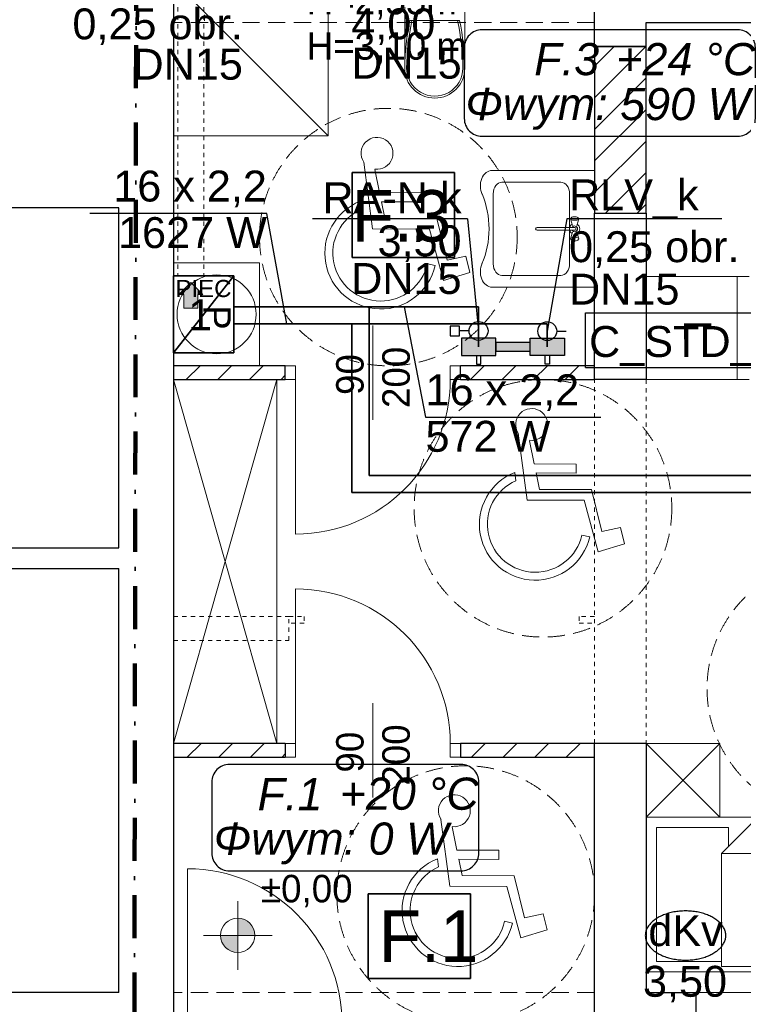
# Model space of a CAD drawing. Extents: x -220425 to -93252, y -20065 to 80294.
# Tile 10 of 103: x -188269 to -184056, y -9665 to -3929. Entities that reach past the tile are written whole.
import ezdxf
from ezdxf.lldxf.tags import DXFTag

# ---------------------------------------------------------------- set-up
doc = ezdxf.new("R2010")
doc.units = 0
doc.header["$MEASUREMENT"] = 0
doc.set_wipeout_variables(frame=1)
for name, pattern in [('Hidden Line', [50, 25, -25]), ('Krawędzie ukryte', [150, 100, -50]), ('Kreski i kropki', [450, 250, -100, 0, -100])]:
    doc.linetypes.add(name, pattern=pattern)
for name, color, linetype in [('#kan_san-op', 34, 'Continuous'), ('IS_Opisy_działek_Therm', 252, 'SOLID'), ('IS_Text_Armatury_Therm', 7, 'Continuous'), ('IS_Text_Konstrukcji', 7, 'Continuous'), ('IS_Text_Odbiornikow_Therm', 7, 'Continuous')]:
    doc.layers.add(name, color=color, linetype=linetype)
for name, color, linetype, lineweight in [('#rzędne ks w płycie', 1, 'Continuous', 5), ('Arch kominy_Nr_Pióra__1', 7, 'Continuous', 25), ('Arch kominy_Nr_Pióra__21', 7, 'Continuous', 9), ('Arch opisy_Nr_Pióra__21', 7, 'Continuous', 9), ('Arch wyposazenie_Nr_Pióra__26', 5, 'Continuous', 35), ('Arch ściany nośne_Nr_Pióra__21', 7, 'Continuous', 9), ('Arch ściany nośne_Nr_Pióra__27', 7, 'Continuous', 30), ('Drzwi ArchiCAD_Nr_Pióra__27', 7, 'Continuous', 30), ('Drzwi ArchiCAD_Nr_Pióra__5', 7, 'Continuous', 13), ('INWENT KONST. DREWNIANA_Nr_Pióra__20', 1, 'Continuous', 100), ('INWENT RZĘDNE_Nr_Pióra__21', 7, 'Continuous', 9), ('INWENT WYMIARY_Nr_Pióra__21', 7, 'Continuous', 9), ('INWENT. DRZWI_Nr_Pióra__101', 8, 'Continuous', 13), ('INWENT.ŚCIANY_Nr_Pióra__1', 7, 'Continuous', 25), ('INWENT.ŚCIANY_Nr_Pióra__101', 8, 'Continuous', 13), ('IS_Powrót', 5, 'DASH', 35), ('IS_Zasilanie', 1, 'SOLID', 35), ('Istniejące stropy_Nr_Pióra__5', 7, 'Continuous', 13), ('PODKŁAD', 252, 'Continuous', 35)]:
    doc.layers.add(name, color=color, linetype=linetype, lineweight=lineweight)
for name, color, linetype, lineweight, true_color in [('Arch drzwi_Nr_Pióra__4', 7, 'Continuous', 9, 0x029e21), ('Arch okna_Nr_Pióra__4', 7, 'Continuous', 9, 0x029e21), ('Arch wyposarzenie_Nr_Pióra__2', 7, 'Continuous', 13, 0x7f7f7f), ('Arch wyposarzenie_Nr_Pióra__9', 7, 'Continuous', 13, 0x3dad99), ('Arch wyposazenie_Nr_Pióra__9', 7, 'Continuous', 13, 0x3dad99)]:
    doc.layers.add(name, color=color, linetype=linetype, lineweight=lineweight, true_color=true_color)
for name, color, linetype, true_color in [('IS_Armatura_Therm', 7, 'SOLID', 0x000000), ('IS_Grafika', 7, 'SOLID', 0x000000), ('IS_Grzejniki_Plan_rzut', 7, 'SOLID', 0x000000)]:
    doc.layers.add(name, color=color, linetype=linetype, true_color=true_color)
doc.styles.add('GENERATED_STYLE_2', font='txt')
doc.styles.add('GENERATED_STYLE_4', font='txt')
doc.styles.add('GENERATED_STYLE_6', font='txt')
doc.styles.add('GENERATED_STYLE_8', font='arial.ttf')
doc.styles.add('ROMANS', font='romans.shx', dxfattribs={"width": 0.85, "height": 0.11})
doc.styles.get("Standard").update_dxf_attribs({"font": 'txt', "bigfont": 'BIGFONT.SHX'})
tags = doc.linetypes.add('DASH', pattern=[15, 10, -5]).pattern_tags.tags
tags[6:7] = [DXFTag(74, 4), DXFTag(75, 0), DXFTag(340, '0'), DXFTag(46, 0.0), DXFTag(50, 0.0), DXFTag(44, 0.0), DXFTag(45, 0.0)]
tags[4:5] = [DXFTag(74, 4), DXFTag(75, 0), DXFTag(340, '0'), DXFTag(46, 0.0), DXFTag(50, 0.0), DXFTag(44, 0.0), DXFTag(45, 0.0)]
tags = doc.linetypes.add('SOLID', pattern=[10, 10, 0]).pattern_tags.tags
tags[6:7] = [DXFTag(74, 4), DXFTag(75, 0), DXFTag(340, '0'), DXFTag(46, 0.0), DXFTag(50, 0.0), DXFTag(44, 0.0), DXFTag(45, 0.0)]
tags[4:5] = [DXFTag(74, 4), DXFTag(75, 0), DXFTag(340, '0'), DXFTag(46, 0.0), DXFTag(50, 0.0), DXFTag(44, 0.0), DXFTag(45, 0.0)]
pattern_1 = [(45, (0, 0), (-91.92388, 91.92388), [])]

# ---------------------------------------------------------------- blocks, each defined once
blk = doc.blocks.new('parter')
at = {"layer": 'Arch ściany nośne_Nr_Pióra__21', "linetype": 'Continuous'}
h = blk.add_hatch(dxfattribs=at)
h.set_pattern_fill('Common_Brick', color=252, style=0, pattern_type=2)
h.set_pattern_definition(pattern_1)
h.paths.add_polyline_path([(-184922.4, -4085.1), (-184922.4, -5055.1), (-184622.4, -5055.1), (-184622.4, -4085.1)], flags=0)
h = blk.add_hatch(dxfattribs=at)
h.set_pattern_fill('Common_Brick', color=252, style=0, pattern_type=2)
h.set_pattern_definition(pattern_1)
h.paths.add_polyline_path([(-187372.4, -6025.1), (-186722.4, -6025.1), (-186722.4, -5945.1), (-187372.4, -5945.1)], flags=0)
h = blk.add_hatch(dxfattribs=at)
h.set_pattern_fill('Common_Brick', color=252, style=0, pattern_type=2)
h.set_pattern_definition(pattern_1)
h.paths.add_polyline_path([(-185702.4, -6025.1), (-184922.4, -6025.1), (-184922.4, -5945.1), (-185702.4, -5945.1)], flags=0)
h = blk.add_hatch(dxfattribs=at)
h.set_pattern_fill('Common_Brick', color=252, style=0, pattern_type=2)
h.set_pattern_definition(pattern_1)
h.paths.add_polyline_path([(-187372.4, -8225.1), (-186722.4, -8225.1), (-186722.4, -8145.1), (-187372.4, -8145.1)], flags=0)
h = blk.add_hatch(dxfattribs=at)
h.set_pattern_fill('Common_Brick', color=252, style=0, pattern_type=2)
h.set_pattern_definition(pattern_1)
h.paths.add_polyline_path([(-184922.4, -8145.1), (-185702.4, -8145.1), (-185702.4, -8225.1), (-184922.4, -8225.1)], flags=0)
at = {"layer": 'INWENT RZĘDNE_Nr_Pióra__21', "linetype": 'Continuous'}
for points in [[(-186999.4, -9263), (-186899.4, -9263), (-186907, -9224.7), (-186928.6, -9192.3), (-186961.1, -9170.6), (-186999.4, -9163)], [(-186999.4, -9263), (-187099.4, -9263), (-187091.7, -9301.2), (-187070.1, -9333.7), (-187037.6, -9355.3), (-186999.4, -9363)]]:
    blk.add_hatch(color=252, dxfattribs=at).paths.add_polyline_path(points, flags=0)
at = {"color": 252}
for p, q in [((-186334, -5313.4), (-186334, -4819.3)), ((-186334, -4819.3), (-185738.2, -4819.3)), ((-185738.2, -4819.3), (-185738.2, -5313.4)), ((-185738.2, -5313.4), (-186334, -5313.4)), ((-186240.1, -9515.1), (-186240.1, -9020.9)), ((-186240.1, -9020.9), (-185644.3, -9020.9)), ((-185644.3, -9020.9), (-185644.3, -9515.1)), ((-185644.3, -9515.1), (-186240.1, -9515.1))]:
    blk.add_line(p, q, dxfattribs=at)
at = {"layer": 'Arch kominy_Nr_Pióra__1', "color": 252, "linetype": 'Continuous'}
for points in [[(-187312.4, -5530.1), (-187342.4, -5530.1), (-187312.4, -5500.1)], [(-187272.4, -5610.1), (-187312.4, -5500.1), (-187272.4, -5460.1)], [(-187312.4, -5610.1), (-187312.4, -5500.1), (-187272.4, -5610.1)], [(-187232.4, -5610.1), (-187272.4, -5460.1), (-187232.4, -5500.1)], [(-187272.4, -5610.1), (-187272.4, -5460.1), (-187232.4, -5610.1)], [(-187232.4, -5530.1), (-187232.4, -5500.1), (-187202.4, -5530.1)]]:
    blk.add_solid(points, dxfattribs=at)
at = {"layer": 'Arch kominy_Nr_Pióra__21', "color": 252, "linetype": 'Hidden Line'}
for p, q in [((-187347.4, -3705.1), (-187347.4, -5420.1)), ((-187197.4, -3705.1), (-187197.4, -5420.1)), ((-187347.4, -5420.1), (-187197.4, -5420.1))]:
    blk.add_line(p, q, dxfattribs=at)
at = {"layer": 'Arch kominy_Nr_Pióra__21', "color": 252, "linetype": 'Continuous'}
for p, q in [((-187342.4, -5530.1), (-187272.4, -5460.1)), ((-187272.4, -5460.1), (-187202.4, -5530.1)), ((-187312.4, -5530.1), (-187342.4, -5530.1)), ((-187312.4, -5610.1), (-187312.4, -5530.1)), ((-187232.4, -5610.1), (-187232.4, -5530.1)), ((-187232.4, -5530.1), (-187202.4, -5530.1)), ((-187312.4, -5610.1), (-187232.4, -5610.1))]:
    blk.add_line(p, q, dxfattribs=at)
at = {"layer": 'Arch okna_Nr_Pióra__4', "color": 252, "linetype": 'Continuous'}
for p, q in [((-186212.4, -5710.1), (-186212.4, -6260.1)), ((-186212.4, -8460.1), (-186212.4, -7910.1)), ((-187292.4, -9775.1), (-187292.4, -8875.1)), ((-184332.4, -9595.1), (-181942.4, -9595.1))]:
    blk.add_line(p, q, dxfattribs=at)
blk.add_arc((-187292.4, -9775.1), 900, 0, 90, dxfattribs=at)
at = {"layer": 'Arch opisy_Nr_Pióra__21', "color": 252, "linetype": 'Continuous'}
for p, q in [((-186334, -5313.4), (-186334, -4819.3)), ((-186334, -4819.3), (-185738.2, -4819.3)), ((-185738.2, -4819.3), (-185738.2, -5313.4)), ((-185738.2, -5313.4), (-186334, -5313.4)), ((-186240.1, -9515.1), (-186240.1, -9020.9)), ((-186240.1, -9020.9), (-185644.3, -9020.9)), ((-185644.3, -9020.9), (-185644.3, -9515.1)), ((-185644.3, -9515.1), (-186240.1, -9515.1))]:
    blk.add_line(p, q, dxfattribs=at)
at = {"layer": 'Arch opisy_Nr_Pióra__21', "color": 252, "linetype": 'Krawędzie ukryte'}
for centre in [(-186122.4, -5195.1), (-185222.4, -6775.1), (-183517.4, -7825.1), (-185672.4, -9025.1)]:
    blk.add_circle(centre, 750, dxfattribs=at)
at = {"layer": 'Arch wyposarzenie_Nr_Pióra__2', "color": 252, "linetype": 'Continuous'}
for p, q in [((-186266.1, -4758.1), (-186214, -5147.3)), ((-186173.2, -4936.1), (-186200.7, -4801.3)), ((-186286.9, -4986.7), (-186280.5, -5034.4)), ((-185929.7, -4937.1), (-186173.2, -4936.1)), ((-186162.3, -4989.4), (-185929.9, -4990.4)), ((-186142.9, -5084.7), (-186162.3, -4989.4)), ((-185929.9, -4990.4), (-185929.7, -4937.1)), ((-185839.8, -5085.9), (-186142.9, -5084.7)), ((-185779.6, -5330.4), (-185839.8, -5085.9)), ((-186214, -5147.3), (-185883.3, -5148.6)), ((-185883.3, -5148.6), (-185801.9, -5447.8)), ((-185671.4, -5306.8), (-185779.6, -5330.4)), ((-185648.2, -5401.3), (-185671.4, -5306.8)), ((-185850.3, -5361), (-185895.6, -5350.7)), ((-185801.9, -5447.8), (-185648.2, -5401.3)), ((-185366.1, -6338.1), (-185314, -6727.3)), ((-185273.2, -6516.1), (-185300.7, -6381.3)), ((-185029.7, -6517.1), (-185273.2, -6516.1)), ((-185029.9, -6570.4), (-185029.7, -6517.1)), ((-185386.9, -6566.7), (-185380.5, -6614.4)), ((-185262.3, -6569.4), (-185029.9, -6570.4)), ((-185242.9, -6664.7), (-185262.3, -6569.4)), ((-184939.8, -6665.9), (-185242.9, -6664.7)), ((-184879.6, -6910.4), (-184939.8, -6665.9)), ((-185314, -6727.3), (-184983.3, -6728.6)), ((-184983.3, -6728.6), (-184901.9, -7027.8)), ((-184950.3, -6941), (-184995.6, -6930.7)), ((-184771.4, -6886.8), (-184879.6, -6910.4)), ((-184748.2, -6981.3), (-184771.4, -6886.8)), ((-184901.9, -7027.8), (-184748.2, -6981.3)), ((-185816.1, -8588.1), (-185764, -8977.3)), ((-185723.2, -8766.1), (-185750.7, -8631.3)), ((-185479.7, -8767.1), (-185723.2, -8766.1)), ((-185479.9, -8820.4), (-185479.7, -8767.1)), ((-185836.9, -8816.7), (-185830.5, -8864.4)), ((-185712.3, -8819.4), (-185479.9, -8820.4)), ((-185692.9, -8914.7), (-185712.3, -8819.4)), ((-185389.8, -8915.9), (-185692.9, -8914.7)), ((-185329.6, -9160.4), (-185389.8, -8915.9)), ((-185764, -8977.3), (-185433.3, -8978.6)), ((-185433.3, -8978.6), (-185351.9, -9277.8)), ((-185221.4, -9136.8), (-185329.6, -9160.4)), ((-185198.2, -9231.3), (-185221.4, -9136.8)), ((-185400.3, -9191), (-185445.6, -9180.7)), ((-185351.9, -9277.8), (-185198.2, -9231.3))]:
    blk.add_line(p, q, dxfattribs=at)
for centre, major_axis, start_param, end_param in [((-186188.5, -4707), (92.9, 0), 4.583801, 10.008202), ((-186167.3, -5289), (325.1, 0), 1.947533, 6.059917), ((-186167.3, -5289), (278.7, 0), 1.989195, 6.059917), ((-185288.5, -6287), (92.9, 0), 4.583801, 10.008202), ((-185267.3, -6869), (325.1, 0), 1.947533, 6.059917), ((-185267.3, -6869), (278.7, 0), 1.989195, 6.059917), ((-185738.5, -8537), (92.9, 0), 4.583801, 10.008202), ((-185717.3, -9119), (325.1, 0), 1.947533, 6.059917), ((-185717.3, -9119), (278.7, 0), 1.989195, 6.059917)]:
    blk.add_ellipse(centre, major_axis=major_axis, ratio=0.999933, start_param=start_param, end_param=end_param, dxfattribs=at)
at = {"layer": 'Arch wyposarzenie_Nr_Pióra__9', "color": 252, "linetype": 'Continuous'}
for p, q in [((-187372.4, -3705.1), (-186472.4, -4605.1)), ((-186472.4, -4605.1), (-186472.4, -3705.1)), ((-187192.4, -3900.7), (-187192.4, -3936.3)), ((-186472.4, -4605.1), (-187372.4, -4605.1)), ((-184922.4, -4806.9), (-185519.6, -4806.9)), ((-184922.4, -5486.9), (-184922.4, -4806.9)), ((-185461.7, -4874.9), (-185118.1, -4874.9)), ((-185512.4, -5350.9), (-185512.4, -4942.9)), ((-185067.3, -5350.9), (-185067.3, -4942.9)), ((-185062.2, -5089.4), (-185060.8, -5086.6)), ((-185050.2, -5126.8), (-185062.2, -5089.4)), ((-185060.8, -5092.2), (-185062.2, -5089.4)), ((-185060.8, -5086.6), (-185057, -5081.4)), ((-185056.6, -5094.6), (-185060.8, -5092.2)), ((-185057, -5081.4), (-185053.5, -5079.3)), ((-185050.2, -5096.5), (-185056.6, -5094.6)), ((-185053.5, -5079.3), (-185048.2, -5077.8)), ((-185042.4, -5097.4), (-185050.2, -5096.5)), ((-185048.2, -5077.8), (-185041.7, -5077)), ((-185034, -5097.4), (-185042.4, -5097.4)), ((-185041.7, -5077), (-185034.7, -5077)), ((-185034.7, -5077), (-185028.2, -5077.8)), ((-185026.2, -5096.5), (-185034, -5097.4)), ((-185028.2, -5077.8), (-185022.9, -5079.3)), ((-185026.2, -5126.8), (-185014.2, -5089.4)), ((-185019.8, -5094.6), (-185026.2, -5096.5)), ((-185022.9, -5079.3), (-185019.4, -5081.4)), ((-185015.7, -5092.2), (-185019.8, -5094.6)), ((-185015.7, -5086.6), (-185019.4, -5081.4)), ((-185015.7, -5086.6), (-185014.2, -5089.4)), ((-185014.2, -5089.4), (-185015.7, -5092.2)), ((-185257.1, -5139.1), (-185036.8, -5139.1)), ((-185036.8, -5154.8), (-185257.1, -5154.8)), ((-185050.2, -5167), (-185062.2, -5204.5)), ((-185062.2, -5204.5), (-185060.8, -5201.7)), ((-185060.8, -5207.3), (-185062.2, -5204.5)), ((-185060.8, -5201.7), (-185056.6, -5199.3)), ((-185060.8, -5207.3), (-185057, -5212.5)), ((-185053.5, -5214.6), (-185057, -5212.5)), ((-185056.6, -5199.3), (-185050.2, -5197.4)), ((-185048.2, -5216.1), (-185053.5, -5214.6)), ((-185050.2, -5197.4), (-185042.4, -5196.5)), ((-185041.7, -5216.9), (-185048.2, -5216.1)), ((-185042.4, -5196.5), (-185034, -5196.5)), ((-185034.7, -5216.9), (-185041.7, -5216.9)), ((-185028.2, -5216.1), (-185034.7, -5216.9)), ((-185034, -5196.5), (-185026.2, -5197.4)), ((-185022.9, -5214.6), (-185028.2, -5216.1)), ((-185026.2, -5167), (-185014.2, -5204.5)), ((-185026.2, -5197.4), (-185019.8, -5199.3)), ((-185019.4, -5212.5), (-185022.9, -5214.6)), ((-185019.8, -5199.3), (-185015.7, -5201.7)), ((-185015.7, -5207.3), (-185019.4, -5212.5)), ((-185015.7, -5201.7), (-185014.2, -5204.5)), ((-185014.2, -5204.5), (-185015.7, -5207.3)), ((-185118.1, -5418.9), (-185461.7, -5418.9)), ((-185519.6, -5486.9), (-184922.4, -5486.9))]:
    blk.add_line(p, q, dxfattribs=at)
blk.add_circle((-187122.4, -5645.1), 230, dxfattribs=at)
for centre, radius, start, end in [((-185257.1, -5146.9), 7.88, 90, 270), ((-185038.2, -5146.9), 30, 117.97653, 164.77469), ((-185038.2, -5146.9), 30, 195.22531, 242.02347), ((-185038.2, -5146.9), 16.8, 208.05488, 151.94512), ((-185038.2, -5146.9), 8, 280, 80), ((-185038.2, -5146.9), 30, 297.97653, 62.02347)]:
    blk.add_arc(centre, radius, start, end, dxfattribs=at)
for centre, major_axis, start_param, end_param in [((-185519.6, -4897.2), (0, 90.2), 0, 2.147669), ((-185460.5, -4944.4), (0, 69.5), 0.021486, 1.549311), ((-185119.2, -4944.4), (0, 69.5), 4.733875, 6.2617), ((-185838.9, -5146.9), (0, 405.3), 4.18494, 5.236377), ((-185519.6, -5396.7), (0, 90.2), 0.993924, 3.141593), ((-185460.5, -5349.5), (0, 69.5), 1.592282, 3.120107), ((-185119.2, -5349.5), (0, 69.5), 3.163078, 4.690903)]:
    blk.add_ellipse(centre, major_axis=major_axis, ratio=0.746013, start_param=start_param, end_param=end_param, dxfattribs=at)
at = {"layer": 'Arch wyposazenie_Nr_Pióra__26', "color": 252, "linetype": 'Continuous'}
for p, q in [((-187022.4, -5420.1), (-187372.4, -5870.1)), ((-187372.4, -5420.1), (-187022.4, -5420.1)), ((-187372.4, -5870.1), (-187372.4, -5420.1)), ((-187022.4, -5420.1), (-187022.4, -5870.1)), ((-187022.4, -5870.1), (-187372.4, -5870.1))]:
    blk.add_line(p, q, dxfattribs=at)
at = {"layer": 'Arch wyposazenie_Nr_Pióra__9', "color": 252, "linetype": 'Continuous'}
for p, q in [((-186027.4, -4211.3), (-186027.4, -3855.1)), ((-185677.4, -4211.3), (-185677.4, -3855.1)), ((-185707.6, -3932.9), (-185997.2, -3932.9)), ((-187372.4, -5345.1), (-186872.4, -5345.1)), ((-187372.4, -5945.1), (-187372.4, -5345.1)), ((-186872.4, -5345.1), (-186872.4, -5945.1)), ((-184022.4, -5425.1), (-184622.4, -5425.1)), ((-184622.4, -5425.1), (-184622.4, -6025.1)), ((-184092.4, -6025.1), (-184092.4, -5425.1)), ((-186872.4, -5945.1), (-187372.4, -5945.1)), ((-186772.4, -6025.1), (-187372.4, -8145.1)), ((-186772.4, -8145.1), (-187372.4, -6025.1)), ((-186772.4, -6025.1), (-186772.4, -8145.1)), ((-184622.4, -6025.1), (-184022.4, -6025.1)), ((-184192.4, -8145.1), (-184622.4, -8145.1)), ((-184192.4, -8145.1), (-184622.4, -8575.1)), ((-184192.4, -8575.1), (-184622.4, -8145.1)), ((-184192.4, -8575.1), (-184192.4, -8145.1)), ((-184622.4, -8575.1), (-184222.4, -8575.1)), ((-184622.4, -8575.1), (-184622.4, -9475.1)), ((-184622.4, -8575.1), (-182822.4, -8575.1)), ((-184562.4, -8635.1), (-184142.4, -8635.1)), ((-184562.4, -9415.1), (-184562.4, -8635.1)), ((-184182.4, -8785.1), (-184002.4, -8605.1)), ((-184142.4, -8635.1), (-184142.4, -8745.1)), ((-184142.4, -8745.1), (-184182.4, -8785.1)), ((-184182.4, -8785.1), (-184002.4, -8785.1)), ((-184182.4, -9445.1), (-184182.4, -8785.1)), ((-184182.4, -8785.1), (-184182.4, -9415.1)), ((-184182.4, -9415.1), (-184562.4, -9415.1)), ((-182852.4, -9445.1), (-184182.4, -9445.1)), ((-182822.4, -9475.1), (-184622.4, -9475.1))]:
    blk.add_line(p, q, dxfattribs=at)
for centre, major_axis, start_param, end_param in [((-184526.2, -4231.3), (1501.3, 0), 2.940225, 3.128195), ((-184526.2, -4231.3), (1489.9, 0), 2.938667, 3.128195), ((-187178.6, -4231.3), (1489.9, 0), 0.013398, 0.202926), ((-187178.6, -4231.3), (1501.3, 0), 0.013398, 0.201367), ((-185852.4, -4211.3), (175, 0), 3.141593, 6.283185), ((-185852.4, -4211.3), (163.6, 0), 3.126427, 6.283185)]:
    blk.add_ellipse(centre, major_axis=major_axis, ratio=0.99359, start_param=start_param, end_param=end_param, dxfattribs=at)
at = {"layer": 'Arch ściany nośne_Nr_Pióra__27', "color": 252, "linetype": 'Continuous'}
for p, q in [((-184622.4, -4085.1), (-184922.4, -4085.1)), ((-184922.4, -4085.1), (-184922.4, -5055.1)), ((-184622.4, -5055.1), (-184622.4, -4085.1)), ((-184922.4, -5055.1), (-184622.4, -5055.1)), ((-187372.4, -5945.1), (-187372.4, -6025.1)), ((-186722.4, -5945.1), (-187372.4, -5945.1)), ((-186722.4, -6025.1), (-186722.4, -5945.1)), ((-184922.4, -5945.1), (-185702.4, -5945.1)), ((-185702.4, -6025.1), (-185702.4, -5945.1)), ((-184922.4, -6025.1), (-184922.4, -5945.1)), ((-187372.4, -6025.1), (-186722.4, -6025.1)), ((-185702.4, -6025.1), (-184922.4, -6025.1)), ((-187372.4, -8145.1), (-187372.4, -8225.1)), ((-186722.4, -8145.1), (-187372.4, -8145.1)), ((-186722.4, -8145.1), (-186722.4, -8225.1)), ((-184922.4, -8145.1), (-185702.4, -8145.1)), ((-185702.4, -8145.1), (-185702.4, -8225.1)), ((-184922.4, -8225.1), (-184922.4, -8145.1)), ((-187372.4, -8225.1), (-186722.4, -8225.1)), ((-185702.4, -8225.1), (-184922.4, -8225.1))]:
    blk.add_line(p, q, dxfattribs=at)
at = {"layer": 'Drzwi ArchiCAD_Nr_Pióra__27', "color": 252, "linetype": 'Continuous'}
for p, q in [((-186722.4, -6025.1), (-186722.4, -5945.1)), ((-185702.4, -6025.1), (-185702.4, -5945.1)), ((-186722.4, -8145.1), (-186722.4, -8225.1)), ((-185702.4, -8145.1), (-185702.4, -8225.1))]:
    blk.add_line(p, q, dxfattribs=at)
at = {"layer": 'Drzwi ArchiCAD_Nr_Pióra__5', "color": 252, "linetype": 'Continuous'}
for p, q in [((-186722.4, -5945.1), (-186722.4, -6025.1)), ((-186662.4, -5945.1), (-186722.4, -5945.1)), ((-186662.4, -6025.1), (-186662.4, -5945.1)), ((-185762.4, -5945.1), (-185762.4, -6025.1)), ((-185702.4, -5945.1), (-185762.4, -5945.1)), ((-185702.4, -6025.1), (-185702.4, -5945.1)), ((-186722.4, -6025.1), (-186662.4, -6025.1)), ((-186662.4, -6025.1), (-186662.4, -6925.1)), ((-185762.4, -6025.1), (-185702.4, -6025.1)), ((-186662.4, -8145.1), (-186662.4, -7245.1)), ((-186722.4, -8225.1), (-186722.4, -8145.1)), ((-186722.4, -8145.1), (-186662.4, -8145.1)), ((-186662.4, -8145.1), (-186662.4, -8225.1)), ((-185762.4, -8145.1), (-185702.4, -8145.1)), ((-185762.4, -8225.1), (-185762.4, -8145.1)), ((-185702.4, -8145.1), (-185702.4, -8225.1)), ((-186662.4, -8225.1), (-186722.4, -8225.1)), ((-185702.4, -8225.1), (-185762.4, -8225.1))]:
    blk.add_line(p, q, dxfattribs=at)
for centre, start, end in [((-186662.4, -6025.1), 270, 0), ((-186662.4, -8145.1), 0, 90)]:
    blk.add_arc(centre, 900, start, end, dxfattribs=at)
at = {"layer": 'INWENT KONST. DREWNIANA_Nr_Pióra__20', "color": 252, "linetype": 'Kreski i kropki'}
blk.add_line((-187590.4, -3627.7), (-187601.8, -9993), dxfattribs=at)
at = {"layer": 'INWENT RZĘDNE_Nr_Pióra__21', "color": 252, "linetype": 'Continuous'}
for p, q in [((-186999.4, -9463), (-186999.4, -9063)), ((-187199.4, -9263), (-186799.4, -9263))]:
    blk.add_line(p, q, dxfattribs=at)
blk.add_circle((-186999.4, -9263), 100, dxfattribs=at)
at = {"layer": 'INWENT. DRZWI_Nr_Pióra__101', "color": 252, "linetype": 'Hidden Line'}
for p, q in [((-186702.4, -7405.1), (-186612.4, -7405.1)), ((-186612.4, -7445.1), (-186702.4, -7445.1)), ((-186612.4, -7405.1), (-186612.4, -7445.1)), ((-185012.4, -7405.1), (-185012.4, -7445.1)), ((-184922.4, -7405.1), (-185012.4, -7405.1)), ((-185012.4, -7445.1), (-184922.4, -7445.1))]:
    blk.add_line(p, q, dxfattribs=at)
at = {"layer": 'INWENT.ŚCIANY_Nr_Pióra__1', "color": 252, "linetype": 'Continuous'}
for p, q in [((-187372.4, -3415.1), (-187372.4, -10015.1)), ((-184922.4, -4085.1), (-184922.4, -3525.1)), ((-184622.4, -4085.1), (-184622.4, -3945.1)), ((-184622.4, -3945.1), (-181842.4, -3945.1)), ((-184922.4, -4085.1), (-184622.4, -4085.1)), ((-187692.4, -5025.1), (-188392.4, -5025.1)), ((-187692.4, -7005.1), (-187692.4, -5025.1)), ((-184922.4, -6025.1), (-184922.4, -5055.1)), ((-184922.4, -5055.1), (-184622.4, -5055.1)), ((-184622.4, -5055.1), (-184622.4, -6025.1)), ((-184622.4, -6025.1), (-184922.4, -6025.1)), ((-189052.4, -7005.1), (-187692.4, -7005.1)), ((-189172.4, -7125.1), (-187692.4, -7125.1)), ((-187692.4, -9595.1), (-187692.4, -7125.1)), ((-184622.4, -8145.1), (-184922.4, -8145.1)), ((-184922.4, -10015.1), (-184922.4, -8145.1)), ((-184622.4, -8145.1), (-184622.4, -9595.1)), ((-187692.4, -9595.1), (-188572.4, -9595.1)), ((-184622.4, -9595.1), (-184332.4, -9595.1)), ((-184332.4, -9595.1), (-184332.4, -10015.1))]:
    blk.add_line(p, q, dxfattribs=at)
at = {"layer": 'INWENT.ŚCIANY_Nr_Pióra__101', "color": 252, "linetype": 'Hidden Line'}
for p, q in [((-184922.4, -8145.1), (-184922.4, -6025.1)), ((-184622.4, -6025.1), (-184622.4, -8145.1)), ((-187372.4, -7405.1), (-186702.4, -7405.1)), ((-186702.4, -7545.1), (-186702.4, -7405.1)), ((-187372.4, -7545.1), (-186702.4, -7545.1))]:
    blk.add_line(p, q, dxfattribs=at)
at = {"layer": 'Istniejące stropy_Nr_Pióra__5', "color": 252, "linetype": 'Krawędzie ukryte'}
for p, q in [((-184922.4, -3945.1), (-187372.4, -3945.1)), ((-184922.4, -9595.1), (-187372.4, -9595.1))]:
    blk.add_line(p, q, dxfattribs=at)
at = {"layer": 'Arch drzwi_Nr_Pióra__4', "color": 252, "linetype": 'Continuous', "style": 'GENERATED_STYLE_6'}
for s, p in [('200', (-185997.9, -6190.9)), ('90', (-186266.6, -6114.7)), ('90', (-186266.6, -8314.7)), ('200', (-185997.9, -8390.9))]:
    blk.add_text(s, height=160, rotation=90, dxfattribs=at).set_placement(p)
at = {"layer": 'Arch opisy_Nr_Pióra__21', "color": 252, "linetype": 'Continuous'}
for s, height, style, p in [('F.3', 300, 'GENERATED_STYLE_4', (-186336.1, -5221.4)), ('PIEC', 100, 'GENERATED_STYLE_8', (-187361.8, -5544.6)), ('F.1', 300, 'GENERATED_STYLE_4', (-186177.9, -9418))]:
    blk.add_text(s, height=height, dxfattribs=dict(at, style=style)).set_placement(p)
at = {"layer": 'Arch wyposazenie_Nr_Pióra__9', "color": 252, "linetype": 'Continuous', "style": 'GENERATED_STYLE_6'}
for s, p in [('P', (-187200.6, -5591.8)), ('L', (-184402, -5679.4))]:
    blk.add_text(s, height=160, rotation=270, dxfattribs=at).set_placement(p)
at = {"layer": 'INWENT RZĘDNE_Nr_Pióra__21', "color": 252, "insert": (-186864.7, -9100.3), "char_height": 160, "attachment_point": 7, "style": 'GENERATED_STYLE_2'}
blk.add_mtext('{±0,00}', dxfattribs=at)
at = {"layer": 'INWENT WYMIARY_Nr_Pióra__21', "color": 252, "linetype": 'Continuous', "style": 'GENERATED_STYLE_2'}
for s, p in [('H=2,55m', (-186597.8, -3898)), ('H=3,10 m', (-186597.8, -4161.6))]:
    blk.add_text(s, height=160, dxfattribs=at).set_placement(p)

msp = doc.modelspace()

# ---------------------------------------------------------------- hatches: boundary and pattern name
at = {"layer": 'IS_Grzejniki_Plan_rzut', "ltscale": 10}
for points in [[(-185697.4, -5884.5), (-185497.4, -5884.5), (-185497.4, -5784.5), (-185697.4, -5784.5)], [(-185097.4, -5884.5), (-185297.4, -5884.5), (-185297.4, -5784.5), (-185097.4, -5784.5)], [(-185497.4, -5859.5), (-185297.4, -5859.5), (-185297.4, -5809.5), (-185497.4, -5809.5)]]:
    msp.add_hatch(color=1, dxfattribs=at).paths.add_polyline_path(points)

# ---------------------------------------------------------------- linework, layer by layer
at = {"layer": 'IS_Armatura_Therm', "color": 1, "ltscale": 10, "true_color": 0xff0000}
for p, q in [((-185707.4, -5714.5), (-185762.4, -5714.5)), ((-185762.4, -5714.5), (-185762.4, -5769.5)), ((-185707.4, -5769.5), (-185707.4, -5714.5)), ((-185762.4, -5769.5), (-185707.4, -5769.5)), ((-185652.4, -5742), (-185707.4, -5742))]:
    msp.add_line(p, q, dxfattribs=at)
at = {"layer": 'IS_Armatura_Therm', "color": 5, "ltscale": 10, "true_color": 0x0000ff}
msp.add_line((-185142.4, -5743), (-185087.4, -5743), dxfattribs=at)
at = {"layer": 'IS_Armatura_Therm', "color": 1, "ltscale": 10, "true_color": 0xff0000}
msp.add_ellipse((-185597.4, -5742), major_axis=(55, 0), ratio=1, dxfattribs=at)
at = {"layer": 'IS_Armatura_Therm', "color": 5, "ltscale": 10, "true_color": 0x0000ff}
msp.add_ellipse((-185197.4, -5743), major_axis=(55, 0), ratio=1, dxfattribs=at)
at = {"layer": 'IS_Grafika', "ltscale": 10}
for points, knots in [([(-184392.4, -9120.7), (-184403.9, -9120.7), (-184426.6, -9121.7), (-184459.7, -9126.2), (-184490.8, -9133.4), (-184519.6, -9143.1), (-184545.8, -9155.1), (-184569, -9169.2), (-184588.9, -9185.1), (-184605.1, -9202.8), (-184617.3, -9221.9), (-184624.9, -9242.5), (-184626.6, -9256.8), (-184626.6, -9263.9)], [0, 0, 0, 0, 34.648369, 67.991431, 99.921928, 130.327175, 159.10543, 186.187277, 211.564815, 235.331895, 257.736797, 279.240448, 300.554985, 300.554985, 300.554985, 300.554985]), ([(-184158.2, -9263.9), (-184158.2, -9256.8), (-184159.9, -9242.5), (-184167.5, -9221.9), (-184179.7, -9202.8), (-184195.9, -9185.1), (-184215.8, -9169.2), (-184239, -9155.1), (-184265.2, -9143.1), (-184294, -9133.4), (-184325.1, -9126.2), (-184358.2, -9121.7), (-184380.9, -9120.7), (-184392.4, -9120.7)], [0, 0, 0, 0, 21.314537, 42.818188, 65.223089, 88.99017, 114.367708, 141.449554, 170.227809, 200.633057, 232.563554, 265.906616, 300.554985, 300.554985, 300.554985, 300.554985]), ([(-184626.6, -9263.9), (-184626.6, -9271), (-184624.9, -9285.4), (-184617.3, -9305.9), (-184605.1, -9325.1), (-184588.9, -9342.7), (-184569, -9358.7), (-184545.8, -9372.8), (-184519.6, -9384.7), (-184490.8, -9394.5), (-184459.7, -9401.7), (-184426.6, -9406.1), (-184403.9, -9407.1), (-184392.4, -9407.1)], [0, 0, 0, 0, 21.314537, 42.818188, 65.223089, 88.99017, 114.367708, 141.449554, 170.227809, 200.633057, 232.563554, 265.906616, 300.554985, 300.554985, 300.554985, 300.554985]), ([(-184392.4, -9407.1), (-184380.9, -9407.1), (-184358.2, -9406.1), (-184325.1, -9401.7), (-184294, -9394.5), (-184265.2, -9384.7), (-184239, -9372.8), (-184215.8, -9358.7), (-184195.9, -9342.7), (-184179.7, -9325.1), (-184167.5, -9305.9), (-184159.9, -9285.4), (-184158.2, -9271), (-184158.2, -9263.9)], [0, 0, 0, 0, 34.648369, 67.991431, 99.921928, 130.327175, 159.10543, 186.187277, 211.564815, 235.331895, 257.736797, 279.240448, 300.554985, 300.554985, 300.554985, 300.554985])]:
    msp.add_open_spline(points, degree=3, knots=knots, dxfattribs=at)
at = {"layer": 'IS_Grzejniki_Plan_rzut', "color": 1, "ltscale": 10}
for p, q in [((-185497.4, -5784.5), (-185697.4, -5784.5)), ((-185697.4, -5784.5), (-185697.4, -5884.5)), ((-185497.4, -5884.5), (-185497.4, -5784.5)), ((-185297.4, -5884.5), (-185297.4, -5784.5)), ((-185297.4, -5784.5), (-185097.4, -5784.5)), ((-185097.4, -5784.5), (-185097.4, -5884.5)), ((-185297.4, -5809.5), (-185497.4, -5809.5)), ((-185497.4, -5809.5), (-185497.4, -5859.5)), ((-185297.4, -5859.5), (-185297.4, -5809.5)), ((-185697.4, -5884.5), (-185497.4, -5884.5)), ((-185697.4, -5884.5), (-185697.4, -5884.5)), ((-185609.9, -5884.5), (-185609.9, -5934.5)), ((-185584.9, -5934.5), (-185584.9, -5884.5)), ((-185497.4, -5859.5), (-185297.4, -5859.5)), ((-185497.4, -5859.5), (-185497.4, -5859.5)), ((-185097.4, -5884.5), (-185297.4, -5884.5)), ((-185209.9, -5934.5), (-185209.9, -5884.5)), ((-185184.9, -5884.5), (-185184.9, -5934.5)), ((-185097.4, -5884.5), (-185097.4, -5884.5)), ((-185609.9, -5934.5), (-185584.9, -5934.5)), ((-185184.9, -5934.5), (-185209.9, -5934.5))]:
    msp.add_line(p, q, dxfattribs=at)
at = {"layer": 'IS_Opisy_działek_Therm', "color": 18, "ltscale": 10, "true_color": 0x000000}
for p, q in [((-186829.7, -5057.4), (-187859.7, -5057.4)), ((-186713, -5701.1), (-186829.7, -5057.4)), ((-185662.4, -5088), (-186563.3, -5088)), ((-185662.4, -5088), (-185597.4, -5742)), ((-185082.9, -5089), (-185197.4, -5743)), ((-184182, -5089), (-185082.9, -5089)), ((-186031, -5601.1), (-185906.2, -6244.1)), ((-185906.2, -6244.1), (-184886.2, -6244.1))]:
    msp.add_line(p, q, dxfattribs=at)
msp.add_lwpolyline([(-187372.4, -5870.1), (-187372.4, -5420.1), (-187022.4, -5420.1), (-187022.4, -5870.1)], close=True, dxfattribs=at)
at = {"layer": 'IS_Powrót', "ltscale": 10}
for p, q in [((-186335.2, -5701.1), (-187022.4, -5701.1)), ((-186335.2, -6684), (-186335.2, -5701.1)), ((-185197.4, -5701.1), (-186335.2, -5701.1)), ((-185197.4, -5834.5), (-185197.4, -5701.1)), ((-183809.9, -6684), (-186335.2, -6684))]:
    msp.add_line(p, q, dxfattribs=at)
at = {"layer": 'IS_Text_Konstrukcji', "color": 18, "linetype": 'SOLID', "ltscale": 10, "true_color": 0x000000}
for points in [[(-185577.4, -4607.8), (-184089, -4607.8, 0.414214), (-183985.7, -4504.5), (-183985.7, -4091.1, 0.414214), (-184089, -3987.8), (-185577.4, -3987.8, 0.414214), (-185680.7, -4091.1), (-185680.7, -4504.5, 0.414214), (-185577.4, -4607.8)], [(-187047.7, -8887), (-185699.3, -8887, 0.414214), (-185596, -8783.7), (-185596, -8370.3, 0.414214), (-185699.3, -8267), (-187047.7, -8267, 0.414214), (-187151, -8370.3), (-187151, -8783.7, 0.414214), (-187047.7, -8887)]]:
    msp.add_lwpolyline(points, format="xyb", dxfattribs=at)
at = {"layer": 'IS_Text_Odbiornikow_Therm', "color": 18, "linetype": 'SOLID', "ltscale": 10, "true_color": 0x000000}
for p, q in [((-184974.1, -5955.5), (-184974.1, -5635.5)), ((-184974.1, -5635.5), (-182363.4, -5635.5)), ((-184974.1, -5955.5), (-182363.4, -5955.5))]:
    msp.add_line(p, q, dxfattribs=at)
at = {"layer": 'IS_Zasilanie', "ltscale": 10}
for p, q in [((-186235.2, -5601.1), (-187022.4, -5601.1)), ((-186235.2, -6584), (-186235.2, -5601.1)), ((-185597.4, -5601.1), (-186235.2, -5601.1)), ((-185597.4, -5834.5), (-185597.4, -5601.1)), ((-183709.9, -6584), (-186235.2, -6584))]:
    msp.add_line(p, q, dxfattribs=at)

# ---------------------------------------------------------------- block references
at = {"layer": 'PODKŁAD'}
msp.add_blockref('parter', (0, 0), dxfattribs=at)
msp.add_blockref('parter', (0, 0), dxfattribs=at)

# ---------------------------------------------------------------- texts
at = {"layer": '#rzędne ks w płycie', "color": 7, "lineweight": 0, "insert": (-187209.5, -5557.6), "char_height": 180, "width": 378.026, "attachment_point": 2, "style": 'ROMANS'}
msp.add_mtext('\\pxi0,l0,r0.100142;{\\C7;\\fArial|b0|i0;\\W1;1}\\fArial|b0|i0;\\W1; ', dxfattribs=at)
at = {"layer": 'IS_Grafika', "ltscale": 10, "insert": (-184392.4, -9145.5), "char_height": 180, "attachment_point": 2}
msp.add_mtext('\\fArial|b0|i0;dKv', dxfattribs=at)
at = {"layer": 'IS_Opisy_działek_Therm', "color": 18, "ltscale": 10, "true_color": 0x000000, "char_height": 180}
for s, insert, attachment_point in [('\\fArial|b0|i0;16 x 2,2', (-186829.7, -5021.4), 9), ('\\fArial|b0|i0;1627 W', (-186829.7, -5079), 3), ('\\fArial|b0|i0;16 x 2,2', (-185906.2, -6208.1), 7), ('\\fArial|b0|i0;572 W', (-185906.2, -6265.7), 1)]:
    msp.add_mtext(s, dxfattribs=dict(at, insert=insert, attachment_point=attachment_point))
at = {"layer": 'IS_Text_Armatury_Therm', "color": 18, "linetype": 'SOLID', "ltscale": 10, "true_color": 0x000000, "char_height": 180}
for s, insert, attachment_point in [('\\fArial|b0|i0;0,25 obr.', (-186969.4, -4076.6), 9), ('\\fArial|b0|i0;4,00', (-186338.3, -4076.6), 7), ('\\fArial|b0|i0;DN15  ', (-186969.4, -4280.7), 9), ('\\fArial|b0|i0;DN15  ', (-186338.3, -4274.7), 7), ('\\fArial|b0|i0;RA-N k', (-185696.3, -5056), 9), ('\\fArial|b0|i0;RLV_k', (-185070.7, -5090.7), 7), ('\\fArial|b0|i0;3,50', (-185696.3, -5340), 9), ('\\fArial|b0|i0;0,25 obr.', (-185070.7, -5374.7), 7), ('\\fArial|b0|i0;DN15  ', (-185696.3, -5528.9), 9), ('\\fArial|b0|i0;DN15  ', (-185070.7, -5591), 7), ('\\fArial|b0|i0;3,50  ', (-184150.8, -9654), 9)]:
    msp.add_mtext(s, dxfattribs=dict(at, insert=insert, attachment_point=attachment_point))
at = {"layer": 'IS_Text_Konstrukcji', "color": 18, "linetype": 'SOLID', "ltscale": 10, "true_color": 0x000000, "char_height": 187.2}
for s, insert, attachment_point in [('\\fArial|b0|i1;F.3', (-184895.7, -4254.6), 9), ('\\fArial|b0|i1;+24 °C', (-184795.7, -4254.6), 7), ('\\fArial|b0|i1;Φwym: 590 W', (-184845.7, -4326.6), 2), ('\\fArial|b0|i1;F.1', (-186506, -8533.8), 9), ('\\fArial|b0|i1;+20 °C', (-186406, -8533.8), 7), ('\\fArial|b0|i1;Φwym: 0 W', (-186456, -8605.8), 2)]:
    msp.add_mtext(s, dxfattribs=dict(at, insert=insert, attachment_point=attachment_point))
at = {"layer": 'IS_Text_Odbiornikow_Therm', "color": 18, "linetype": 'SOLID', "ltscale": 10, "true_color": 0x000000, "insert": (-184954.1, -5945.5), "char_height": 180, "attachment_point": 7}
msp.add_mtext('\\fArial|b0|i0;C_STD_1800', dxfattribs=at)

# ---------------------------------------------------------------- next in the draw order: wipeouts: each hides what was drawn before it
at = {"ltscale": 10}
msp.add_wipeout([(-200770.3, 11108.9), (-158770.3, 11108.9), (-159380.3, 10498.9), (-198285.2, 10498.9), (-198285.2, -17981.1), (-159380.3, -17981.1), (-158770.3, -18591.1), (-200770.3, -18591.1)], dxfattribs=at).dxf.layer = '#kan_san-op'

doc.saveas('drawing.dxf')
